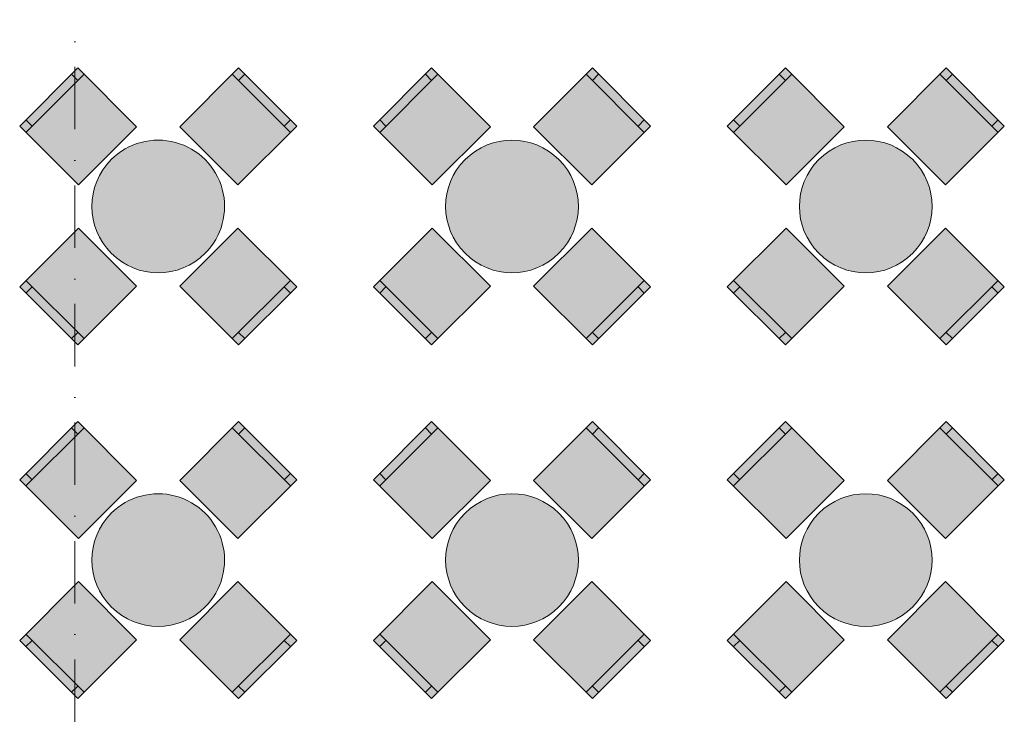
# Model space of a CAD drawing. Header units: millimetres. Extents: x -59761 to 112741, y -57975 to 46221.
# Tile 100 of 132: x -311 to 5255, y -6377 to -2426. Entities that reach past the tile are written whole.
import ezdxf

# ---------------------------------------------------------------- set-up
doc = ezdxf.new("R2010")
doc.units = ezdxf.units.MM
doc.linetypes.add('Штрихпунктирная', pattern=[670.277762, 352.777767, -176.388884, 0, -141.111112])
doc.layers.add('Интерьер - Мебель', color=7, linetype='Continuous')
doc.layers.add('Элемент Модели - Оси', color=2, linetype='Continuous')

msp = doc.modelspace()

# ---------------------------------------------------------------- hatches: boundary and pattern name
at = {"layer": 'Интерьер - Мебель', "linetype": 'Continuous', "lineweight": 0}
for points in [[(21.05, -3360.27), (349.86, -3031.47), (17.52, -2699.13), (-311.29, -3027.93)], [(593.81, -3031.47), (922.62, -3360.27), (1254.96, -3027.93), (926.15, -2699.13)], [(2021.05, -3360.27), (2349.86, -3031.47), (2017.52, -2699.13), (1688.71, -3027.93)], [(2593.81, -3031.47), (2922.62, -3360.27), (3254.96, -3027.93), (2926.15, -2699.13)], [(4021.05, -3360.27), (4349.86, -3031.47), (4017.52, -2699.13), (3688.71, -3027.93)], [(4593.81, -3031.47), (4922.62, -3360.27), (5254.96, -3027.93), (4926.15, -2699.13)], [(206.67, -3217.08, 1), (737, -3747.41, 1)], [(2206.67, -3217.08, 1), (2737, -3747.41, 1)], [(4206.67, -3217.08, 1), (4737, -3747.41, 1)], [(349.86, -3933.03), (21.05, -3604.22), (-311.29, -3936.56), (17.52, -4265.37)], [(922.62, -3604.22), (593.81, -3933.03), (926.15, -4265.37), (1254.96, -3936.56)], [(2349.86, -3933.03), (2021.05, -3604.22), (1688.71, -3936.56), (2017.52, -4265.37)], [(2922.62, -3604.22), (2593.81, -3933.03), (2926.15, -4265.37), (3254.96, -3936.56)], [(4349.86, -3933.03), (4021.05, -3604.22), (3688.71, -3936.56), (4017.52, -4265.37)], [(4922.62, -3604.22), (4593.81, -3933.03), (4926.15, -4265.37), (5254.96, -3936.56)], [(21.05, -5360.27), (349.86, -5031.47), (17.52, -4699.13), (-311.29, -5027.93)], [(593.81, -5031.47), (922.62, -5360.27), (1254.96, -5027.93), (926.15, -4699.13)], [(2021.05, -5360.27), (2349.86, -5031.47), (2017.52, -4699.13), (1688.71, -5027.93)], [(2593.81, -5031.47), (2922.62, -5360.27), (3254.96, -5027.93), (2926.15, -4699.13)], [(4021.05, -5360.27), (4349.86, -5031.47), (4017.52, -4699.13), (3688.71, -5027.93)], [(4593.81, -5031.47), (4922.62, -5360.27), (5254.96, -5027.93), (4926.15, -4699.13)], [(206.67, -5217.08, 1), (737, -5747.41, 1)], [(2206.67, -5217.08, 1), (2737, -5747.41, 1)], [(4206.67, -5217.08, 1), (4737, -5747.41, 1)], [(349.86, -5933.03), (21.05, -5604.22), (-311.29, -5936.56), (17.52, -6265.37)], [(922.62, -5604.22), (593.81, -5933.03), (926.15, -6265.37), (1254.96, -5936.56)], [(2349.86, -5933.03), (2021.05, -5604.22), (1688.71, -5936.56), (2017.52, -6265.37)], [(2922.62, -5604.22), (2593.81, -5933.03), (2926.15, -6265.37), (3254.96, -5936.56)], [(4349.86, -5933.03), (4021.05, -5604.22), (3688.71, -5936.56), (4017.52, -6265.37)], [(4922.62, -5604.22), (4593.81, -5933.03), (4926.15, -6265.37), (5254.96, -5936.56)]]:
    msp.add_hatch(color=255, dxfattribs=at).paths.add_polyline_path(points)

# ---------------------------------------------------------------- linework, layer by layer
at = {"layer": 'Интерьер - Мебель', "color": 7, "linetype": 'Continuous', "lineweight": 15}
for p, q in [((-275.93, -3063.29), (52.87, -2734.48)), ((17.52, -2769.84), (-17.84, -2734.48)), ((890.8, -2734.48), (1219.6, -3063.29)), ((926.15, -2769.84), (961.51, -2734.48)), ((1724.07, -3063.29), (2052.87, -2734.48)), ((2017.52, -2769.84), (1982.16, -2734.48)), ((2890.8, -2734.48), (3219.6, -3063.29)), ((2926.15, -2769.84), (2961.51, -2734.48)), ((3724.07, -3063.29), (4052.87, -2734.48)), ((4017.52, -2769.84), (3982.16, -2734.48)), ((4890.8, -2734.48), (5219.6, -3063.29)), ((4926.15, -2769.84), (4961.51, -2734.48)), ((-240.57, -3027.93), (-275.93, -2992.58)), ((1184.25, -3027.93), (1219.6, -2992.58)), ((1759.43, -3027.93), (1724.07, -2992.58)), ((3184.25, -3027.93), (3219.6, -2992.58)), ((3759.43, -3027.93), (3724.07, -2992.58)), ((5184.25, -3027.93), (5219.6, -2992.58)), ((52.87, -4230.01), (-275.93, -3901.21)), ((-240.57, -3936.56), (-275.93, -3971.92)), ((1219.6, -3901.21), (890.8, -4230.01)), ((1184.25, -3936.56), (1219.6, -3971.92)), ((2052.87, -4230.01), (1724.07, -3901.21)), ((1759.43, -3936.56), (1724.07, -3971.92)), ((3219.6, -3901.21), (2890.8, -4230.01)), ((3184.25, -3936.56), (3219.6, -3971.92)), ((4052.87, -4230.01), (3724.07, -3901.21)), ((3759.43, -3936.56), (3724.07, -3971.92)), ((5219.6, -3901.21), (4890.8, -4230.01)), ((5184.25, -3936.56), (5219.6, -3971.92)), ((17.52, -4194.66), (-17.84, -4230.01)), ((926.15, -4194.66), (961.51, -4230.01)), ((2017.52, -4194.66), (1982.16, -4230.01)), ((2926.15, -4194.66), (2961.51, -4230.01)), ((4017.52, -4194.66), (3982.16, -4230.01)), ((4926.15, -4194.66), (4961.51, -4230.01)), ((-275.93, -5063.29), (52.87, -4734.48)), ((17.52, -4769.84), (-17.84, -4734.48)), ((890.8, -4734.48), (1219.6, -5063.29)), ((926.15, -4769.84), (961.51, -4734.48)), ((1724.07, -5063.29), (2052.87, -4734.48)), ((2017.52, -4769.84), (1982.16, -4734.48)), ((2890.8, -4734.48), (3219.6, -5063.29)), ((2926.15, -4769.84), (2961.51, -4734.48)), ((3724.07, -5063.29), (4052.87, -4734.48)), ((4017.52, -4769.84), (3982.16, -4734.48)), ((4890.8, -4734.48), (5219.6, -5063.29)), ((4926.15, -4769.84), (4961.51, -4734.48)), ((-240.57, -5027.93), (-275.93, -4992.58)), ((1184.25, -5027.93), (1219.6, -4992.58)), ((1759.43, -5027.93), (1724.07, -4992.58)), ((3184.25, -5027.93), (3219.6, -4992.58)), ((3759.43, -5027.93), (3724.07, -4992.58)), ((5184.25, -5027.93), (5219.6, -4992.58)), ((52.87, -6230.01), (-275.93, -5901.21)), ((-240.57, -5936.56), (-275.93, -5971.92)), ((1219.6, -5901.21), (890.8, -6230.01)), ((1184.25, -5936.56), (1219.6, -5971.92)), ((2052.87, -6230.01), (1724.07, -5901.21)), ((1759.43, -5936.56), (1724.07, -5971.92)), ((3219.6, -5901.21), (2890.8, -6230.01)), ((3184.25, -5936.56), (3219.6, -5971.92)), ((4052.87, -6230.01), (3724.07, -5901.21)), ((3759.43, -5936.56), (3724.07, -5971.92)), ((5219.6, -5901.21), (4890.8, -6230.01)), ((5184.25, -5936.56), (5219.6, -5971.92)), ((17.52, -6194.66), (-17.84, -6230.01)), ((926.15, -6194.66), (961.51, -6230.01)), ((2017.52, -6194.66), (1982.16, -6230.01)), ((2926.15, -6194.66), (2961.51, -6230.01)), ((4017.52, -6194.66), (3982.16, -6230.01)), ((4926.15, -6194.66), (4961.51, -6230.01))]:
    msp.add_line(p, q, dxfattribs=at)
at = {"layer": 'Интерьер - Мебель', "color": 7, "linetype": 'Continuous', "lineweight": 15, "flags": 128}
for points in [[(21.05, -3360.27), (349.86, -3031.47), (17.52, -2699.13), (-311.29, -3027.93)], [(593.81, -3031.47), (922.62, -3360.27), (1254.96, -3027.93), (926.15, -2699.13)], [(2021.05, -3360.27), (2349.86, -3031.47), (2017.52, -2699.13), (1688.71, -3027.93)], [(2593.81, -3031.47), (2922.62, -3360.27), (3254.96, -3027.93), (2926.15, -2699.13)], [(4021.05, -3360.27), (4349.86, -3031.47), (4017.52, -2699.13), (3688.71, -3027.93)], [(4593.81, -3031.47), (4922.62, -3360.27), (5254.96, -3027.93), (4926.15, -2699.13)], [(349.86, -3933.03), (21.05, -3604.22), (-311.29, -3936.56), (17.52, -4265.37)], [(922.62, -3604.22), (593.81, -3933.03), (926.15, -4265.37), (1254.96, -3936.56)], [(2349.86, -3933.03), (2021.05, -3604.22), (1688.71, -3936.56), (2017.52, -4265.37)], [(2922.62, -3604.22), (2593.81, -3933.03), (2926.15, -4265.37), (3254.96, -3936.56)], [(4349.86, -3933.03), (4021.05, -3604.22), (3688.71, -3936.56), (4017.52, -4265.37)], [(4922.62, -3604.22), (4593.81, -3933.03), (4926.15, -4265.37), (5254.96, -3936.56)], [(21.05, -5360.27), (349.86, -5031.47), (17.52, -4699.13), (-311.29, -5027.93)], [(593.81, -5031.47), (922.62, -5360.27), (1254.96, -5027.93), (926.15, -4699.13)], [(2021.05, -5360.27), (2349.86, -5031.47), (2017.52, -4699.13), (1688.71, -5027.93)], [(2593.81, -5031.47), (2922.62, -5360.27), (3254.96, -5027.93), (2926.15, -4699.13)], [(4021.05, -5360.27), (4349.86, -5031.47), (4017.52, -4699.13), (3688.71, -5027.93)], [(4593.81, -5031.47), (4922.62, -5360.27), (5254.96, -5027.93), (4926.15, -4699.13)], [(349.86, -5933.03), (21.05, -5604.22), (-311.29, -5936.56), (17.52, -6265.37)], [(922.62, -5604.22), (593.81, -5933.03), (926.15, -6265.37), (1254.96, -5936.56)], [(2349.86, -5933.03), (2021.05, -5604.22), (1688.71, -5936.56), (2017.52, -6265.37)], [(2922.62, -5604.22), (2593.81, -5933.03), (2926.15, -6265.37), (3254.96, -5936.56)], [(4349.86, -5933.03), (4021.05, -5604.22), (3688.71, -5936.56), (4017.52, -6265.37)], [(4922.62, -5604.22), (4593.81, -5933.03), (4926.15, -6265.37), (5254.96, -5936.56)]]:
    msp.add_lwpolyline(points, close=True, dxfattribs=at)
for points in [[(206.67, -3217.08, 1), (737, -3747.41, 1)], [(2206.67, -3217.08, 1), (2737, -3747.41, 1)], [(4206.67, -3217.08, 1), (4737, -3747.41, 1)], [(206.67, -5217.08, 1), (737, -5747.41, 1)], [(2206.67, -5217.08, 1), (2737, -5747.41, 1)], [(4206.67, -5217.08, 1), (4737, -5747.41, 1)]]:
    msp.add_lwpolyline(points, format="xyb", close=True, dxfattribs=at)
at = {"layer": 'Элемент Модели - Оси', "color": 7, "linetype": 'Штрихпунктирная', "lineweight": 15}
msp.add_line((0, 38200), (0, -55975), dxfattribs=at)

doc.saveas('drawing.dxf')
